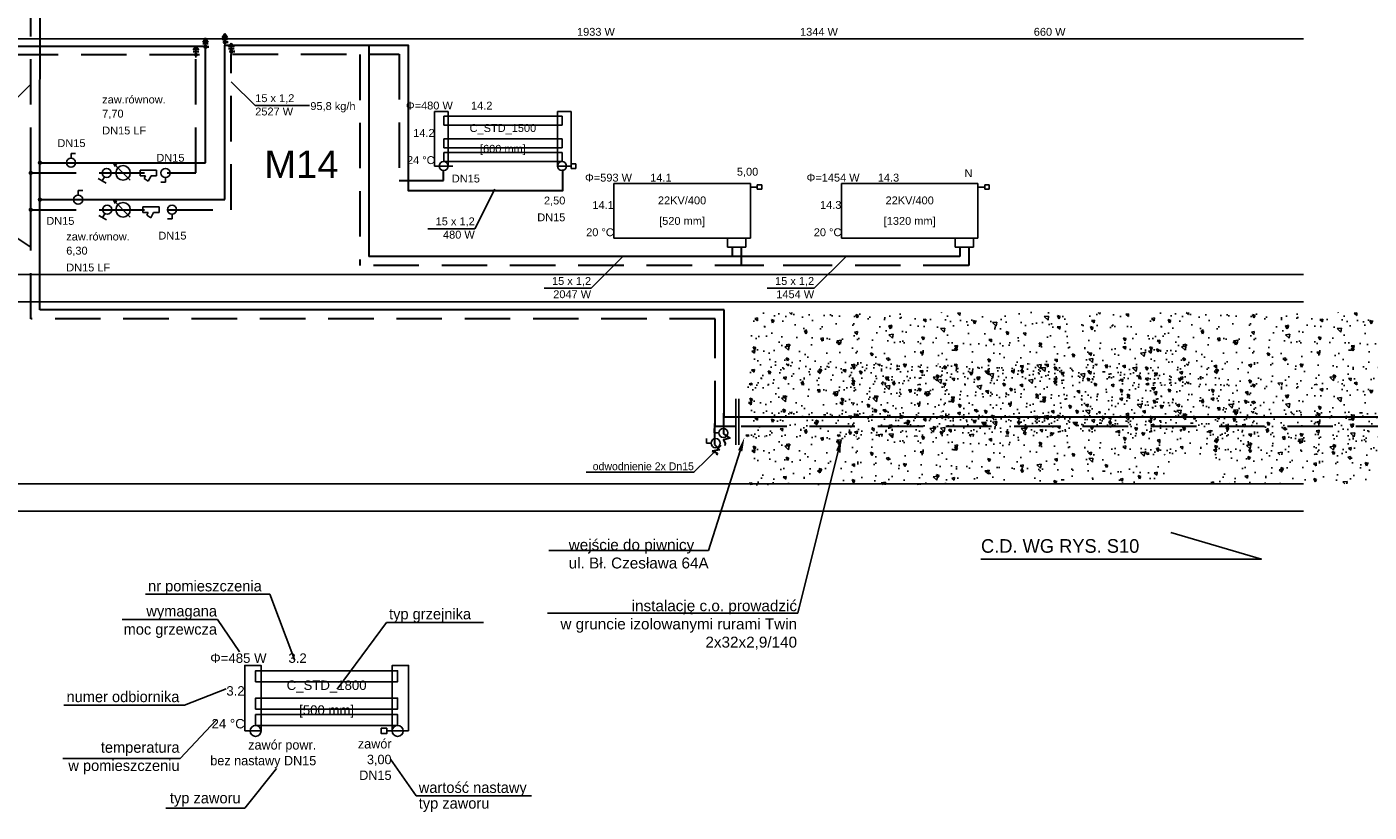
# Model space of a CAD drawing. Header units: millimetres. Extents: x -249726 to -161872, y -110547 to 19223.
# Tile 2 of 19: x -236822 to -222078, y -109659 to -101035. Entities that reach past the tile are written whole.
import ezdxf
from ezdxf import colors
from ezdxf.entities.mleader import LeaderData, LeaderLine
from ezdxf.lldxf.tags import DXFTag
from ezdxf.math import Vec2, Vec3

# ---------------------------------------------------------------- set-up
doc = ezdxf.new("R2010")
doc.units = ezdxf.units.MM
doc.header["$LTSCALE"] = 1000
doc.linetypes.add('DASHED', pattern=[0.75, 0.5, -0.25])
for name, color, linetype in [('IS_Opisy_działek_Therm', 7, 'SOLID'), ('IS_Text_Armatury_Therm', 7, 'Continuous'), ('IS_Text_Odbiornikow_Therm', 7, 'Continuous'), ('OWIK_ICO_opisy', 7, 'Continuous'), ('OWIK_ICO_urzadzenia', 92, 'Continuous')]:
    doc.layers.add(name, color=color, linetype=linetype)
doc.layers.add('OWIK_ICO_powrot', color=140, linetype='DASHED', lineweight=30)
doc.layers.add('OWIK_ICO_zasilanie', color=20, linetype='Continuous', lineweight=30)
doc.styles.add('CEGROUP', font='txt', dxfattribs={"height": 250})
tags = doc.linetypes.add('SOLID', pattern=[10, 10, 0]).pattern_tags.tags
tags[6:7] = [DXFTag(74, 4), DXFTag(75, 0), DXFTag(340, '0'), DXFTag(46, 0.0), DXFTag(50, 0.0), DXFTag(44, 0.0), DXFTag(45, 0.0)]
tags[4:5] = [DXFTag(74, 4), DXFTag(75, 0), DXFTag(340, '0'), DXFTag(46, 0.0), DXFTag(50, 0.0), DXFTag(44, 0.0), DXFTag(45, 0.0)]

msp = doc.modelspace()

# ---------------------------------------------------------------- hatches: boundary and pattern name
h = msp.add_hatch()
h.set_pattern_fill('AR-CONC', color=8, scale=50, angle=90, style=0)
h.set_pattern_definition([(140, (-200277.53, -103940.64), (31.376, 358.63), [37.5, -412.5]), (85, (-200277.53, -103940.64), (-376.096, -69.3757), [30, -330]), (190.4514, (-200274.92, -103910.76), (-344.72, 289.2544), [31.87, -350.571]), (136.1842, (-200377.53, -103940.64), (82.7596, 533.621), [56.25, -618.75]), (186.6356, (-200370.64, -103896.2), (-487.059, 467.331), [47.805, -525.857]), (81.1842, (-200377.53, -103940.64), (-487.059, 467.331), [45, -495]), (111, (-200352.53, -103890.64), (201.3094, 298.4535), [37.5, -412.5]), (56, (-200352.53, -103890.64), (-362.575, 121.6577), [30, -330]), (161.4514, (-200335.76, -103865.77), (-161.2656, 420.111), [31.87, -350.571]), (127.5, (-200277.53, -103940.64), (-166.4469, 6.0799), [0, -326, 0, -335, 0, -331.25]), (97.5, (-200277.53, -103940.64), (-197.2059, 131.5348), [0, -191, 0, -318.5, 0, -126.25]), (57.5, (-200277.53, -104052.14), (11.27744, 266.9112), [0, -125, 0, -390, 0, -517.5]), (47.5, (-200277.53, -104102.14), (-50.0525, 291.593), [0, -162.5, 0, -259, 0, -367.5])])
h.paths.add_polyline_path([(-222308, -104876), (-222308, -105039)])
h.paths.add_polyline_path([(-228895, -104971), (-224197, -104971), (-224197, -104340), (-224629, -104340), (-224629, -104171), (-228895, -104171)])
h = msp.add_hatch()
h.set_pattern_fill('AR-CONC', color=8, scale=50, angle=90, style=0)
h.set_pattern_definition([(140, (-195920.3, -103940.64), (31.376, 358.63), [37.5, -412.5]), (85, (-195920.3, -103940.64), (-376.096, -69.3757), [30, -330]), (190.4514, (-195917.7, -103910.76), (-344.72, 289.2544), [31.87, -350.571]), (136.1842, (-196020.3, -103940.64), (82.7596, 533.621), [56.25, -618.75]), (186.6356, (-196013.4, -103896.2), (-487.059, 467.331), [47.805, -525.857]), (81.1842, (-196020.3, -103940.64), (-487.059, 467.331), [45, -495]), (111, (-195995.3, -103890.64), (201.3094, 298.4535), [37.5, -412.5]), (56, (-195995.3, -103890.64), (-362.575, 121.6577), [30, -330]), (161.4514, (-195978.52, -103865.77), (-161.2656, 420.111), [31.87, -350.571]), (127.5, (-195920.3, -103940.64), (-166.4469, 6.0799), [0, -326, 0, -335, 0, -331.25]), (97.5, (-195920.3, -103940.64), (-197.2059, 131.5348), [0, -191, 0, -318.5, 0, -126.25]), (57.5, (-195920.3, -104052.14), (11.27744, 266.9112), [0, -125, 0, -390, 0, -517.5]), (47.5, (-195920.3, -104102.14), (-50.0525, 291.593), [0, -162.5, 0, -259, 0, -367.5])])
h.paths.add_polyline_path([(-217950, -104876), (-217950, -105039)])
h.paths.add_polyline_path([(-224537, -104971), (-219840, -104971), (-219840, -104340), (-220272, -104340), (-220272, -104171), (-224537, -104171)])
h = msp.add_hatch()
h.set_pattern_fill('AR-CONC', color=8, scale=50, angle=90, style=0)
h.set_pattern_definition([(140, (-200313.56, -104505.5), (31.376, 358.63), [37.5, -412.5]), (85, (-200313.56, -104505.5), (-376.096, -69.3757), [30, -330]), (190.4514, (-200310.94, -104475.6), (-344.72, 289.2544), [31.87, -350.571]), (136.1842, (-200413.56, -104505.5), (82.7596, 533.621), [56.25, -618.75]), (186.6356, (-200406.66, -104461), (-487.059, 467.331), [47.805, -525.857]), (81.1842, (-200413.56, -104505.5), (-487.059, 467.331), [45, -495]), (111, (-200388.56, -104455.5), (201.3094, 298.4535), [37.5, -412.5]), (56, (-200388.56, -104455.5), (-362.575, 121.6577), [30, -330]), (161.4514, (-200371.78, -104430.62), (-161.2656, 420.111), [31.87, -350.571]), (127.5, (-200313.56, -104505.49), (-166.4469, 6.0799), [0, -326, 0, -335, 0, -331.25]), (97.5, (-200313.56, -104505.49), (-197.2059, 131.5348), [0, -191, 0, -318.5, 0, -126.25]), (57.5, (-200313.56, -104616.99), (11.27744, 266.9112), [0, -125, 0, -390, 0, -517.5]), (47.5, (-200313.56, -104667), (-50.0525, 291.593), [0, -162.5, 0, -259, 0, -367.5])])
h.paths.add_polyline_path([(-222344, -105441), (-222344, -105604)])
h.paths.add_polyline_path([(-228931, -105535), (-224233, -105535), (-224233, -104905), (-224665, -104905), (-224665, -104736), (-228931, -104736)])
h = msp.add_hatch()
h.set_pattern_fill('AR-CONC', color=8, scale=50, angle=90, style=0)
h.set_pattern_definition([(140, (-199310.67, -104505.5), (31.376, 358.63), [37.5, -412.5]), (85, (-199310.67, -104505.5), (-376.096, -69.3757), [30, -330]), (190.4514, (-199308.05, -104475.6), (-344.72, 289.2544), [31.87, -350.571]), (136.1842, (-199410.67, -104505.5), (82.7596, 533.621), [56.25, -618.75]), (186.6356, (-199403.77, -104461), (-487.059, 467.331), [47.805, -525.857]), (81.1842, (-199410.67, -104505.5), (-487.059, 467.331), [45, -495]), (111, (-199385.67, -104455.5), (201.3094, 298.4535), [37.5, -412.5]), (56, (-199385.67, -104455.5), (-362.575, 121.6577), [30, -330]), (161.4514, (-199368.9, -104430.62), (-161.2656, 420.111), [31.87, -350.571]), (127.5, (-199310.67, -104505.49), (-166.4469, 6.0799), [0, -326, 0, -335, 0, -331.25]), (97.5, (-199310.67, -104505.49), (-197.2059, 131.5348), [0, -191, 0, -318.5, 0, -126.25]), (57.5, (-199310.67, -104616.99), (11.27744, 266.9112), [0, -125, 0, -390, 0, -517.5]), (47.5, (-199310.67, -104667), (-50.0525, 291.593), [0, -162.5, 0, -259, 0, -367.5])])
h.paths.add_polyline_path([(-221341, -105441), (-221341, -105604)])
h.paths.add_polyline_path([(-227928, -105535), (-223230, -105535), (-223230, -104905), (-223662, -104905), (-223662, -104736), (-227928, -104736)])
h = msp.add_hatch()
h.set_pattern_fill('AR-CONC', color=8, scale=50, angle=90, style=0)
h.set_pattern_definition([(140, (-195920.3, -104703.9), (31.376, 358.63), [37.5, -412.5]), (85, (-195920.3, -104703.9), (-376.096, -69.3757), [30, -330]), (190.4514, (-195917.7, -104674.03), (-344.72, 289.2544), [31.87, -350.571]), (136.1842, (-196020.3, -104703.9), (82.7596, 533.621), [56.25, -618.75]), (186.6356, (-196013.4, -104659.45), (-487.059, 467.331), [47.805, -525.857]), (81.1842, (-196020.3, -104703.9), (-487.059, 467.331), [45, -495]), (111, (-195995.3, -104653.9), (201.3094, 298.4535), [37.5, -412.5]), (56, (-195995.3, -104653.9), (-362.575, 121.6577), [30, -330]), (161.4514, (-195978.52, -104629.04), (-161.2656, 420.111), [31.87, -350.571]), (127.5, (-195920.3, -104703.91), (-166.4469, 6.0799), [0, -326, 0, -335, 0, -331.25]), (97.5, (-195920.3, -104703.91), (-197.2059, 131.5348), [0, -191, 0, -318.5, 0, -126.25]), (57.5, (-195920.3, -104815.41), (11.27744, 266.9112), [0, -125, 0, -390, 0, -517.5]), (47.5, (-195920.3, -104865.41), (-50.0525, 291.593), [0, -162.5, 0, -259, 0, -367.5])])
h.paths.add_polyline_path([(-217950, -105639), (-217950, -105803)])
h.paths.add_polyline_path([(-224537, -105734), (-219840, -105734), (-219840, -105103), (-220272, -105103), (-220272, -104934), (-224537, -104934)])
h = msp.add_hatch()
h.set_pattern_fill('AR-CONC', color=8, scale=50, angle=90, style=0)
h.set_pattern_definition([(140, (-200277.53, -105033.72), (31.376, 358.63), [37.5, -412.5]), (85, (-200277.53, -105033.72), (-376.096, -69.3757), [30, -330]), (190.4514, (-200274.92, -105003.84), (-344.72, 289.2544), [31.87, -350.571]), (136.1842, (-200377.53, -105033.72), (82.7596, 533.621), [56.25, -618.75]), (186.6356, (-200370.64, -104989.25), (-487.059, 467.331), [47.805, -525.857]), (81.1842, (-200377.53, -105033.7), (-487.059, 467.331), [45, -495]), (111, (-200352.53, -104983.72), (201.3094, 298.4535), [37.5, -412.5]), (56, (-200352.53, -104983.72), (-362.575, 121.6577), [30, -330]), (161.4514, (-200335.76, -104958.85), (-161.2656, 420.111), [31.87, -350.571]), (127.5, (-200277.53, -105033.72), (-166.4469, 6.0799), [0, -326, 0, -335, 0, -331.25]), (97.5, (-200277.53, -105033.72), (-197.2059, 131.5348), [0, -191, 0, -318.5, 0, -126.25]), (57.5, (-200277.53, -105145.22), (11.27744, 266.9112), [0, -125, 0, -390, 0, -517.5]), (47.5, (-200277.53, -105195.22), (-50.0525, 291.593), [0, -162.5, 0, -259, 0, -367.5])])
h.paths.add_polyline_path([(-222308, -105969), (-222308, -106132)])
h.paths.add_polyline_path([(-228895, -106064), (-224197, -106064), (-224197, -105433), (-224629, -105433), (-224629, -105264), (-228895, -105264)])
h = msp.add_hatch()
h.set_pattern_fill('AR-CONC', color=8, scale=50, angle=90, style=0)
h.set_pattern_definition([(140, (-195206.9, -105024.23), (31.376, 358.63), [37.5, -412.5]), (85, (-195206.9, -105024.23), (-376.096, -69.3757), [30, -330]), (190.4514, (-195204.27, -104994.34), (-344.72, 289.2544), [31.87, -350.571]), (136.1842, (-195306.9, -105024.23), (82.7596, 533.621), [56.25, -618.75]), (186.6356, (-195300, -104979.76), (-487.059, 467.331), [47.805, -525.857]), (81.1842, (-195306.9, -105024.2), (-487.059, 467.331), [45, -495]), (111, (-195281.9, -104974.23), (201.3094, 298.4535), [37.5, -412.5]), (56, (-195281.9, -104974.23), (-362.575, 121.6577), [30, -330]), (161.4514, (-195265.1, -104949.36), (-161.2656, 420.111), [31.87, -350.571]), (127.5, (-195206.89, -105024.23), (-166.4469, 6.0799), [0, -326, 0, -335, 0, -331.25]), (97.5, (-195206.89, -105024.23), (-197.2059, 131.5348), [0, -191, 0, -318.5, 0, -126.25]), (57.5, (-195206.89, -105135.73), (11.27744, 266.9112), [0, -125, 0, -390, 0, -517.5]), (47.5, (-195206.89, -105185.73), (-50.0525, 291.593), [0, -162.5, 0, -259, 0, -367.5])])
h.paths.add_polyline_path([(-217237, -105960), (-217237, -106123)])
h.paths.add_polyline_path([(-223824, -106054), (-219127, -106054), (-219127, -105424), (-219558, -105424), (-219558, -105255), (-223824, -105255)])
at = {"layer": 'IS_Opisy_działek_Therm'}
h = msp.add_hatch(color=5, dxfattribs=at)
edge = h.paths.add_edge_path()
edge.add_arc((-236779, -103043), 24, 0, 360)
at = {"layer": 'OWIK_ICO_powrot'}
h = msp.add_hatch(color=256, dxfattribs=at)
edge = h.paths.add_edge_path()
edge.add_arc((-236779, -102639), 24, 0, 360)
at = {"layer": 'OWIK_ICO_urzadzenia', "ltscale": 10}
for points in [[(-234677, -101151), (-234647, -101109), (-234617, -101151)], [(-234994, -101287), (-234964, -101246), (-234934, -101287)], [(-234889, -101201), (-234859, -101160), (-234829, -101201)], [(-234844, -101254, 1), (-234874, -101254, 1)], [(-234632, -101203, 1), (-234662, -101203, 1)], [(-234606, -101254), (-234576, -101213), (-234546, -101254)], [(-234949, -101340, 1), (-234979, -101340, 1)], [(-234561, -101306, 1), (-234591, -101306, 1)]]:
    msp.add_hatch(color=256, dxfattribs=at).paths.add_polyline_path(points)
at = {"layer": 'OWIK_ICO_zasilanie', "ltscale": 10}
h = msp.add_hatch(color=256, dxfattribs=at)
edge = h.paths.add_edge_path()
edge.add_arc((-236678, -102527), 24, 0, 360)
h = msp.add_hatch(color=256, dxfattribs=at)
edge = h.paths.add_edge_path()
edge.add_arc((-236678, -102932), 24, 0, 360)

# ---------------------------------------------------------------- linework, layer by layer
at = {"layer": 'IS_Opisy_działek_Therm', "ltscale": 10}
for p, q in [((-236778, -101665), (-237069, -101959)), ((-234576, -101637), (-234313, -101899)), ((-234313, -101899), (-233718, -101899)), ((-231682, -102817), (-231902, -103252)), ((-236779, -103454), (-237105, -103239)), ((-231902, -103252), (-232417, -103252)), ((-230274, -103556), (-230624, -103906)), ((-227824, -103556), (-228174, -103906)), ((-230624, -103906), (-231139, -103906)), ((-228174, -103906), (-228689, -103906))]:
    msp.add_line(p, q, dxfattribs=at)
at = {"layer": 'OWIK_ICO_opisy', "color": 252, "ltscale": 10}
for p, q in [((-249337, -101165), (-222801, -101165)), ((-249337, -103755), (-222801, -103755)), ((-249337, -104055), (-222801, -104055)), ((-249337, -106055), (-222801, -106055)), ((-249337, -106355), (-222801, -106355))]:
    msp.add_line(p, q, dxfattribs=at)
at = {"layer": 'OWIK_ICO_opisy'}
for p, q in [((-235519, -107267), (-234153, -107267)), ((-234153, -107267), (-233879, -107995)), ((-235776, -107542), (-234726, -107542)), ((-234726, -107542), (-234485, -107897)), ((-232871, -107575), (-233413, -108307)), ((-232871, -107575), (-231805, -107575)), ((-235089, -108483), (-234631, -108305)), ((-236415, -108483), (-235089, -108483)), ((-235137, -109070), (-234744, -108649)), ((-236428, -109070), (-235137, -109070)), ((-232546, -109480), (-232828, -109078)), ((-234427, -109616), (-234078, -109180)), ((-232546, -109480), (-231277, -109480)), ((-235295, -109616), (-234427, -109616))]:
    msp.add_line(p, q, dxfattribs=at)
at = {"layer": 'OWIK_ICO_opisy', "ltscale": 10}
for points in [[(-229033, -105119), (-229033, -105625)], [(-229003, -105119), (-229003, -105625)], [(-229196, -105633), (-229495, -105926), (-230680, -105926)]]:
    msp.add_lwpolyline(points, dxfattribs=at)
at = {"layer": 'OWIK_ICO_opisy', "linetype": 'SOLID', "ltscale": 10}
msp.add_lwpolyline([(-226345, -106880), (-223262, -106880), (-224256, -106588)], dxfattribs=at)
at = {"layer": 'OWIK_ICO_powrot'}
for p, q in [((-236779, -102639), (-236775, -99684)), ((-234964, -102639), (-234964, -101249)), ((-234976, -101341), (-238928, -101341)), ((-234576, -103043), (-234576, -101338)), ((-233164, -101338), (-233164, -103656)), ((-236779, -102639), (-234964, -102639)), ((-236779, -103043), (-236779, -102639)), ((-236779, -104241), (-236779, -103043)), ((-236779, -103043), (-234576, -103043)), ((-228975, -103456), (-228975, -103656)), ((-226475, -103456), (-226475, -103656)), ((-228015, -103656), (-233164, -103656)), ((-226475, -103656), (-228975, -103656)), ((-229262, -104241), (-236779, -104241)), ((-229262, -105422), (-229262, -104241)), ((-229033, -105422), (-229266, -105422)), ((-205976, -105422), (-229262, -105422))]:
    msp.add_line(p, q, dxfattribs=at)
for points in [[(-234561, -101334), (-232734, -101334), (-232734, -102723), (-232246, -102723), (-232246, -102621)], [(-229269, -105391), (-229269, -105622), (-229212, -105680), (-229296, -105694), (-229234, -105717), (-229246, -105740)], [(-229168, -105279), (-229168, -105505)]]:
    msp.add_lwpolyline(points, dxfattribs=at)
at = {"layer": 'OWIK_ICO_urzadzenia', "ltscale": 10}
for p, q in [((-234677, -101151), (-234647, -101109)), ((-234647, -101234), (-234647, -101109)), ((-234647, -101109), (-234617, -101151)), ((-234994, -101287), (-234964, -101246)), ((-234934, -101287), (-234994, -101287)), ((-234994, -101287), (-234994, -101287)), ((-234964, -101371), (-234964, -101246)), ((-234964, -101246), (-234934, -101287)), ((-234889, -101201), (-234859, -101160)), ((-234829, -101201), (-234889, -101201)), ((-234889, -101201), (-234889, -101201)), ((-234889, -101222), (-234829, -101222)), ((-234829, -101222), (-234889, -101222)), ((-234889, -101222), (-234889, -101222)), ((-234859, -101285), (-234859, -101160)), ((-234859, -101160), (-234829, -101201)), ((-234844, -101254), (-234829, -101254)), ((-234829, -101264), (-234829, -101244)), ((-234617, -101151), (-234677, -101151)), ((-234677, -101151), (-234677, -101151)), ((-234677, -101172), (-234617, -101172)), ((-234617, -101172), (-234677, -101172)), ((-234677, -101172), (-234677, -101172)), ((-234632, -101203), (-234617, -101203)), ((-234617, -101213), (-234617, -101193)), ((-234606, -101254), (-234576, -101213)), ((-234546, -101254), (-234606, -101254)), ((-234606, -101254), (-234606, -101254)), ((-234606, -101275), (-234546, -101275)), ((-234546, -101275), (-234606, -101275)), ((-234606, -101275), (-234606, -101275)), ((-234576, -101338), (-234576, -101213)), ((-234576, -101213), (-234546, -101254)), ((-234994, -101308), (-234934, -101308)), ((-234934, -101308), (-234994, -101308)), ((-234994, -101308), (-234994, -101308)), ((-234949, -101340), (-234934, -101340)), ((-234934, -101350), (-234934, -101330)), ((-234561, -101306), (-234546, -101306)), ((-234546, -101316), (-234546, -101296)), ((-232343, -102564), (-232343, -101964)), ((-232343, -101964), (-232193, -101964)), ((-232243, -102114), (-232243, -102014)), ((-232243, -102014), (-230943, -102014)), ((-232193, -101964), (-232193, -102564)), ((-230843, -101964), (-230993, -101964)), ((-230993, -101964), (-230993, -102564)), ((-230943, -102014), (-230943, -102114)), ((-230843, -102564), (-230843, -101964)), ((-232243, -102114), (-230943, -102114)), ((-232243, -102364), (-232243, -102264)), ((-232243, -102264), (-230943, -102264)), ((-230943, -102264), (-230943, -102364)), ((-236336, -102477), (-236336, -102427)), ((-236336, -102427), (-236286, -102427)), ((-232243, -102364), (-230943, -102364)), ((-232243, -102514), (-232243, -102414)), ((-232243, -102414), (-230943, -102414)), ((-230943, -102414), (-230943, -102514)), ((-235685, -102719), (-235865, -102539)), ((-235865, -102539), (-235850, -102569)), ((-235865, -102539), (-235835, -102554)), ((-235578, -102669), (-235578, -102609)), ((-235578, -102609), (-235398, -102609)), ((-235398, -102609), (-235398, -102669)), ((-235398, -102609), (-235398, -102609)), ((-232343, -102564), (-232193, -102564)), ((-232243, -102514), (-230943, -102514)), ((-232193, -102564), (-232143, -102564)), ((-230843, -102564), (-230993, -102564)), ((-230893, -102564), (-230843, -102564)), ((-230793, -102539), (-230843, -102539)), ((-230843, -102539), (-230843, -102589)), ((-230843, -102589), (-230793, -102589)), ((-230793, -102589), (-230793, -102539)), ((-236037, -102700), (-235950, -102750)), ((-235969, -102682), (-235994, -102725)), ((-235518, -102669), (-235578, -102669)), ((-235533, -102699), (-235518, -102669)), ((-235488, -102729), (-235533, -102699)), ((-235458, -102669), (-235488, -102729)), ((-235398, -102669), (-235458, -102669)), ((-235299, -102739), (-235349, -102739)), ((-235299, -102689), (-235299, -102739)), ((-230375, -103356), (-230375, -102756)), ((-230375, -102756), (-228875, -102756)), ((-228875, -102756), (-228875, -103356)), ((-227875, -103356), (-227875, -102756)), ((-227875, -102756), (-226375, -102756)), ((-226375, -102756), (-226375, -103356)), ((-236258, -102882), (-236258, -102832)), ((-236258, -102832), (-236208, -102832)), ((-228875, -102794), (-228800, -102794)), ((-228750, -102769), (-228800, -102769)), ((-228800, -102769), (-228800, -102819)), ((-228800, -102819), (-228750, -102819)), ((-228750, -102819), (-228750, -102769)), ((-226375, -102794), (-226300, -102794)), ((-226250, -102769), (-226300, -102769)), ((-226300, -102769), (-226300, -102819)), ((-226300, -102819), (-226250, -102819)), ((-226250, -102819), (-226250, -102769)), ((-235685, -103123), (-235865, -102943)), ((-235865, -102943), (-235850, -102973)), ((-235865, -102943), (-235835, -102958)), ((-235549, -103073), (-235549, -103013)), ((-235549, -103013), (-235369, -103013)), ((-235369, -103013), (-235369, -103073)), ((-235369, -103013), (-235369, -103013)), ((-236032, -103105), (-235945, -103155)), ((-235964, -103087), (-235989, -103130)), ((-235489, -103073), (-235549, -103073)), ((-235504, -103103), (-235489, -103073)), ((-235459, -103133), (-235504, -103103)), ((-235429, -103073), (-235459, -103133)), ((-235369, -103073), (-235429, -103073)), ((-235227, -103143), (-235277, -103143)), ((-235227, -103093), (-235227, -103143)), ((-230375, -103356), (-228875, -103356)), ((-228925, -103356), (-229125, -103356)), ((-229125, -103356), (-229125, -103456)), ((-229125, -103456), (-228925, -103456)), ((-229125, -103456), (-229125, -103456)), ((-228925, -103456), (-228925, -103356)), ((-227875, -103356), (-226375, -103356)), ((-226425, -103356), (-226625, -103356)), ((-226625, -103356), (-226625, -103456)), ((-226625, -103456), (-226425, -103456)), ((-226625, -103456), (-226625, -103456)), ((-226425, -103456), (-226425, -103356))]:
    msp.add_line(p, q, dxfattribs=at)
for points in [[(-229356, -105607), (-229356, -105557)], [(-229271, -105494), (-229271, -105444)], [(-229221, -105494), (-229271, -105494)], [(-229306, -105607), (-229356, -105607)], [(-234429, -108767), (-234429, -108047), (-234249, -108047), (-234249, -108767), (-234429, -108767)], [(-232629, -108767), (-232629, -108047), (-232809, -108047), (-232809, -108767), (-232629, -108767)], [(-234309, -108227), (-234309, -108107), (-232749, -108107), (-232749, -108227), (-234309, -108227)], [(-234309, -108527), (-234309, -108407), (-232749, -108407), (-232749, -108527), (-234309, -108527)], [(-234309, -108707), (-234309, -108587), (-232749, -108587), (-232749, -108707), (-234309, -108707)], [(-234369, -108767), (-234429, -108767)], [(-232869, -108737), (-232929, -108737), (-232929, -108797), (-232869, -108797), (-232869, -108737)], [(-232809, -108767), (-232869, -108767)]]:
    msp.add_lwpolyline(points, dxfattribs=at)
for centre, major_axis in [((-234859, -101254), (15, 0)), ((-234647, -101203), (15, 0)), ((-234964, -101340), (15, 0)), ((-234576, -101306), (15, 0)), ((-236336, -102527), (50, 0)), ((-235944, -102639), (50, 0)), ((-235765, -102639), (80, 0)), ((-235299, -102639), (50, 0)), ((-232243, -102564), (50, 0)), ((-230943, -102564), (50, 0)), ((-236258, -102932), (50, 0)), ((-235939, -103043), (50, 0)), ((-235765, -103043), (80, 0)), ((-235227, -103043), (50, 0)), ((-229256, -105607), (0, 50)), ((-229171, -105494), (0, 50)), ((-234309, -108767), (60, 0)), ((-232749, -108767), (60, 0))]:
    msp.add_ellipse(centre, major_axis=major_axis, ratio=1, dxfattribs=at)
at = {"layer": 'OWIK_ICO_zasilanie', "ltscale": 10}
for p, q in [((-236678, -102527), (-236674, -99569)), ((-234860, -101249), (-239050, -101249)), ((-234859, -102527), (-234859, -101156)), ((-234647, -102932), (-234647, -101234)), ((-233064, -101234), (-233064, -103556)), ((-236678, -102527), (-234859, -102527)), ((-236678, -102932), (-236678, -102527)), ((-236678, -104141), (-236678, -102932)), ((-236678, -102932), (-234647, -102932)), ((-229075, -103456), (-229075, -103556)), ((-226575, -103456), (-226575, -103556)), ((-230515, -103556), (-233064, -103556)), ((-228115, -103556), (-230515, -103556)), ((-226575, -103556), (-229075, -103556)), ((-229162, -104141), (-236678, -104141)), ((-229162, -105322), (-229162, -104141)), ((-229033, -105322), (-229166, -105322)), ((-205876, -105322), (-229162, -105322))]:
    msp.add_line(p, q, dxfattribs=at)
for points in [[(-234647, -101234), (-232634, -101234), (-232634, -102832), (-230935, -102832), (-230935, -102600)], [(-229168, -105505), (-229100, -105551), (-229168, -105570), (-229151, -105610), (-229156, -105631)]]:
    msp.add_lwpolyline(points, dxfattribs=at)

# ---------------------------------------------------------------- texts
at = {"layer": 'IS_Opisy_działek_Therm', "ltscale": 10, "char_height": 86.4}
for s, insert, attachment_point in [('\\fArial|b0|i0;1933 W', (-230363, -101046), 3), ('\\fArial|b0|i0;1344 W', (-227913, -101046), 3), ('\\fArial|b0|i0;660 W', (-225413, -101046), 3), ('\\fArial|b0|i0;15 x 1,2', (-234313, -101877), 7), ('\\fArial|b0|i0;2527 W', (-234313, -101921), 1), ('\\fArial|b0|i0;95,8 kg/h', (-233708, -101974), 7), ('\\fArial|b0|i0;15 x 1,2', (-231902, -103230), 9), ('\\fArial|b0|i0;480 W', (-231902, -103274), 3), ('\\fArial|b0|i0;15 x 1,2', (-230624, -103885), 9), ('\\fArial|b0|i0;2047 W', (-230624, -103928), 3), ('\\fArial|b0|i0;15 x 1,2', (-228174, -103885), 9), ('\\fArial|b0|i0;1454 W', (-228174, -103928), 3)]:
    msp.add_mtext(s, dxfattribs=dict(at, insert=insert, attachment_point=attachment_point))
at = {"layer": 'IS_Text_Armatury_Therm', "linetype": 'SOLID', "ltscale": 10, "char_height": 86.4}
for s, insert, attachment_point in [('\\fArial|b0|i0;zaw.równow.', (-235994, -101877), 7), ('\\fArial|b0|i0;7,70', (-235994, -102047), 7), ('\\fArial|b0|i0;DN15 LF  ', (-235994, -102217), 7), ('\\fArial|b0|i0;DN15  ', (-236486, -102356), 7), ('\\fArial|b0|i0;DN15  ', (-235399, -102517), 7), ('\\fArial|b0|i0;5,00  ', (-229023, -102685), 7), ('\\fArial|b0|i0;N  ', (-226523, -102685), 7), ('\\fArial|b0|i0;DN15  ', (-232154, -102745), 7), ('\\fArial|b0|i0;2,50', (-230907, -103001), 9), ('\\fArial|b0|i0;DN15  ', (-236608, -103210), 7), ('\\fArial|b0|i0;DN15  ', (-230907, -103171), 9), ('\\fArial|b0|i0;zaw.równow.', (-236389, -103382), 7), ('\\fArial|b0|i0;DN15  ', (-235377, -103372), 7), ('\\fArial|b0|i0;6,30', (-236389, -103552), 7), ('\\fArial|b0|i0;DN15 LF  ', (-236389, -103722), 7)]:
    msp.add_mtext(s, dxfattribs=dict(at, insert=insert, attachment_point=attachment_point))
at = {"layer": 'IS_Text_Odbiornikow_Therm', "linetype": 'SOLID', "ltscale": 10, "char_height": 86.4}
for s, insert, attachment_point in [('\\fArial|b0|i0;Φ=480 W', (-232143, -101943), 9), ('\\fArial|b0|i0;14.2', (-231943, -101943), 7), ('\\fArial|b0|i0;14.2', (-232343, -102243), 9), ('\\fArial|b0|i0;C_STD_1500', (-231593, -102214), 8), ('\\fArial|b0|i0;24 °C', (-232343, -102543), 9), ('\\fArial|b0|i0;[600 mm]', (-231593, -102443), 8), ('\\fArial|b0|i0;Φ=593 W', (-230175, -102735), 9), ('\\fArial|b0|i0;14.1', (-229975, -102735), 7), ('\\fArial|b0|i0;Φ=1454 W', (-227675, -102735), 9), ('\\fArial|b0|i0;14.3', (-227475, -102735), 7), ('\\fArial|b0|i0;22KV/400', (-229625, -102985), 8), ('\\fArial|b0|i0;22KV/400', (-227125, -102985), 8), ('\\fArial|b0|i0;14.1', (-230375, -103035), 9), ('\\fArial|b0|i0;14.3', (-227875, -103035), 9), ('\\fArial|b0|i0;[520 mm]', (-229625, -103235), 8), ('\\fArial|b0|i0;[1320 mm]', (-227125, -103235), 8), ('\\fArial|b0|i0;20 °C', (-230375, -103335), 9), ('\\fArial|b0|i0;20 °C', (-227875, -103335), 9)]:
    msp.add_mtext(s, dxfattribs=dict(at, insert=insert, attachment_point=attachment_point))
at = {"layer": 'OWIK_ICO_opisy', "insert": (-234213, -102693), "char_height": 300, "attachment_point": 7, "style": 'CEGROUP'}
msp.add_mtext('{\\fArial|b0|i0|c0|p34;M14}', dxfattribs=at)
at = {"layer": 'OWIK_ICO_opisy', "ltscale": 10, "insert": (-229495, -105905), "char_height": 86.4, "attachment_point": 9}
msp.add_mtext('{odwodnienie 2x Dn15}', dxfattribs=at)
at = {"layer": 'OWIK_ICO_opisy', "linetype": 'SOLID', "ltscale": 10}
for s, insert, char_height, attachment_point in [('C.D. WG RYS. S10', (-225472, -106813), 150, 8), ('\\fArial|b0|i0;Φ=485 W', (-234189, -108021), 103.68, 9), ('\\fArial|b0|i0;3.2', (-233949, -108021), 103.68, 7), ('\\fArial|b0|i0;3.2', (-234429, -108381), 103.68, 9), ('\\fArial|b0|i0;C_STD_1800', (-233529, -108347), 103.68, 8), ('\\fArial|b0|i0;[500 mm]', (-233529, -108621), 103.68, 8), ('\\fArial|b0|i0;24 °C', (-234429, -108741), 103.68, 9), ('zawór\\P3,00\\PDN15 ', (-232816, -109307), 103.7, 9), ('{zawór powr.\\Pbez nastawy DN15}', (-233643, -109176), 103.68, 9)]:
    msp.add_mtext(s, dxfattribs=dict(at, insert=insert, char_height=char_height, attachment_point=attachment_point))
at = {"layer": 'OWIK_ICO_opisy', "char_height": 120, "attachment_point": 1, "style": 'CEGROUP'}
for s, insert, width in [('nr pomieszczenia', (-235490, -107115), 5329), ('\\pxqr;wymagana \\Pmoc grzewcza', (-236797, -107390), 2063.8), ('typ grzejnika', (-232843, -107422), 5329), ('numer odbiornika', (-236386, -108331), 5329), ('\\pxqr;temperatura \\Pw pomieszczeniu', (-240473, -108887), 5329), ('wartość nastawy', (-232517, -109328), 5329), ('typ zaworu', (-235250, -109443), 5329), ('typ zaworu', (-232517, -109501), 5329)]:
    msp.add_mtext(s, dxfattribs=dict(at, insert=insert, width=width))

# ---------------------------------------------------------------- leaders
at = {"layer": 'OWIK_ICO_opisy', "ltscale": 100}
ml = msp.add_multileader_mtext('Standard', dxfattribs=at)
ml.set_content('{\\fArial|b0|i0|c0|p34;instalację c.o. prowadzić\\Pw gruncie izolowanymi rurami Twin\\P2x32x2,9/140}', color=256)
ml.set_leader_properties()
ml.build(insert=Vec2(0, 0))
ml.multileader.update_dxf_attribs({"text_left_attachment_type": 6, "text_right_attachment_type": 6, "text_top_attachment_type": 0, "text_bottom_attachment_type": 0, "arrow_head_size": 150})
ctx = ml.context
ctx.base_point, ctx.char_height, ctx.arrow_head_size, ctx.plane_origin = Vec3(-230951, -107475), 120, 150, Vec3(-230144, -103556)
ctx.left_attachment, ctx.right_attachment, ctx.text_align_type = 6, 6, 2
notes = []
notes.append((ctx, [(0, (1, 1, 0), (-228352, -107475), (-1, 0), 8, [(0, [(-227873, -105548)], 256, [])])]))
ctx.mtext.insert, ctx.mtext.alignment, ctx.mtext.flow_direction = Vec3(-228362, -107332), 3, 5
ml = msp.add_multileader_mtext('Standard', dxfattribs=at)
ml.set_content('{\\fArial|b0|i0|c0|p34;wejście do piwnicy\\Pul. Bł. Czesława 64A}', color=256)
ml.set_leader_properties()
ml.build(insert=Vec2(0, 0))
ml.multileader.update_dxf_attribs({"text_left_attachment_type": 6, "text_right_attachment_type": 6, "text_top_attachment_type": 0, "text_bottom_attachment_type": 0, "arrow_head_size": 150})
ctx = ml.context
ctx.base_point, ctx.char_height, ctx.arrow_head_size, ctx.plane_origin = Vec3(-230872, -106785), 120, 150, Vec3(-235342, -103556)
ctx.left_attachment, ctx.right_attachment = 6, 6
notes.append((ctx, [(0, (1, 1, 0), (-229333, -106785), (-1, 0), 8, [(0, [(-228941, -105548)], 256, [])])]))
ctx.mtext.insert, ctx.mtext.flow_direction = Vec3(-230870, -106663), 5
for ctx, leaders in notes:
    for number, flags, end, landing, length, lines in leaders:
        leader = LeaderData()
        leader.index, (leader.has_last_leader_line, leader.has_dogleg_vector, leader.attachment_direction) = number, flags
        leader.last_leader_point, leader.dogleg_vector, leader.dogleg_length = Vec3(end), Vec3(landing), length
        for number, points, colour, breaks in lines:
            line = LeaderLine()
            line.index, line.vertices, line.color, line.breaks = number, Vec3.list(points), colors.encode_raw_color(colour), breaks
            leader.lines.append(line)
        ctx.leaders.append(leader)

doc.saveas('drawing.dxf')
